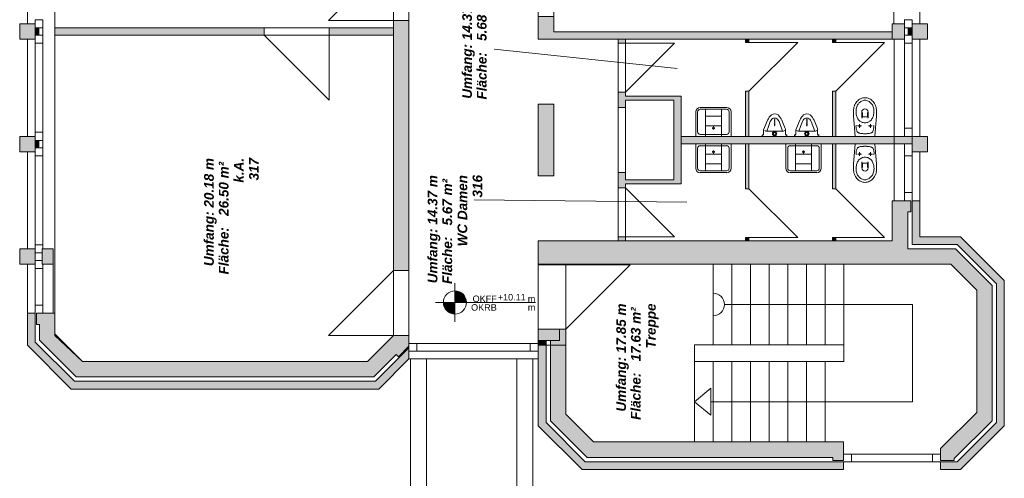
# Model space of a CAD drawing. Header units: metres. Extents: x -49 to 152, y -127 to 99.
# Tile 149 of 177: x -21.87 to -6.58, y 5.54 to 12.67. Entities that reach past the tile are written whole.
import ezdxf
from ezdxf.enums import TextEntityAlignment as Align

# ---------------------------------------------------------------- set-up
doc = ezdxf.new("R2010")
doc.units = ezdxf.units.M
doc.layers.add('017_Stahlbauarbeiten-000 Aufsicht Dach', color=7, linetype='Continuous', lineweight=9, true_color=0xd9d9d9)
for name, color, linetype, lineweight in [('_OG 3 (2D)', 7, 'Continuous', 9), ('_OG 3 - B (3D)', 7, 'Continuous', 9), ('Bemaßung-Bemaßung', 7, 'Continuous', 9), ('COE_Bestand-allg.', 7, 'Continuous', 9), ('Keine', 7, 'Continuous', 9)]:
    doc.layers.add(name, color=color, linetype=linetype, lineweight=lineweight)
doc.styles.add('Arial', font='arial.ttf')
doc.styles.add('Arial (bold italic)', font='arialbi.ttf')

# ---------------------------------------------------------------- blocks, each defined once
blk = doc.blocks.new('Group-56')
at = {"layer": 'COE_Bestand-allg.', "linetype": 'Continuous', "lineweight": 0, "transparency": 33554687}
for points in [[(-8.315, 12.363), (-8.315, 12.478), (-13.575, 12.478), (-13.575, 12.713), (-13.815, 12.713), (-13.815, 12.363), (-12.575, 12.363), (-12.575, 12.3), (-12.46, 12.3), (-12.46, 12.363)], [(-21.633, 12.363), (-21.633, 12.603), (-21.872, 12.603), (-21.872, 12.363)], [(-15.825, 8.767), (-15.825, 12.653), (-16.065, 12.653), (-16.065, 8.767)], [(-8.128, 12.363), (-8.128, 12.425), (-8.128, 12.54), (-8.128, 12.6), (-8.315, 12.6), (-8.315, 12.363)], [(-7.768, 12.363), (-7.768, 12.603), (-8.008, 12.603), (-8.008, 12.363)], [(-21.573, 12.425), (-21.573, 12.54), (-21.633, 12.54), (-21.633, 12.425)], [(-18.075, 12.422), (-18.075, 12.538), (-21.325, 12.538), (-21.325, 12.422)], [(-16.065, 12.422), (-16.065, 12.538), (-17.065, 12.538), (-17.065, 12.422)], [(-8.008, 12.425), (-8.008, 12.54), (-8.068, 12.54), (-8.068, 12.425)], [(-10.545, 12.313), (-10.545, 12.363), (-10.595, 12.363), (-10.595, 12.313)], [(-9.195, 12.363), (-9.195, 12.313), (-9.245, 12.313), (-9.245, 12.363)], [(-11.595, 10.113), (-11.595, 11.478), (-12.46, 11.478), (-12.46, 11.54), (-12.575, 11.54), (-12.575, 11.3), (-12.46, 11.3), (-12.46, 11.415), (-11.71, 11.415), (-11.71, 10.175), (-12.46, 10.175), (-12.46, 10.29), (-12.575, 10.29), (-12.575, 10.05), (-12.46, 10.05), (-12.46, 10.113)], [(-10.545, 10.852), (-10.545, 11.553), (-10.595, 11.553), (-10.595, 10.852)], [(-9.195, 10.852), (-9.195, 11.553), (-9.245, 11.553), (-9.245, 10.852)], [(-13.575, 10.238), (-13.575, 11.353), (-13.815, 11.353), (-13.815, 10.238)], [(-21.633, 10.612), (-21.633, 10.852), (-21.872, 10.852), (-21.872, 10.612)], [(-21.573, 10.675), (-21.573, 10.79), (-21.633, 10.79), (-21.633, 10.675)], [(-8.008, 10.737), (-8.008, 10.852), (-11.595, 10.852), (-11.595, 10.737)], [(-10.545, 10.038), (-10.545, 10.737), (-10.595, 10.737), (-10.595, 10.038)], [(-9.195, 10.038), (-9.195, 10.737), (-9.245, 10.737), (-9.245, 10.038)], [(-7.768, 10.612), (-7.768, 10.852), (-8.008, 10.852), (-8.008, 10.612)], [(-6.763, 6.433), (-6.763, 8.532), (-7.333, 9.103), (-8.075, 9.103), (-8.075, 9.678), (-8.027, 9.678), (-8.027, 9.852), (-8.315, 9.852), (-8.315, 9.228), (-12.46, 9.228), (-12.46, 9.29), (-12.575, 9.29), (-12.575, 9.228), (-13.815, 9.228), (-13.815, 8.863), (-7.406, 8.863), (-7.003, 8.459), (-7.003, 6.562), (-7.565, 6), (-7.565, 5.815), (-7.353, 5.815), (-7.353, 5.843)], [(-6.575, 6.355), (-6.575, 8.61), (-7.255, 9.29), (-7.888, 9.29), (-7.888, 9.852), (-8.008, 9.852), (-8.008, 9.17), (-7.305, 9.17), (-6.695, 8.56), (-6.695, 6.405), (-7.305, 5.795), (-7.565, 5.795), (-7.565, 5.675), (-7.255, 5.675)], [(-10.545, 9.228), (-10.545, 9.278), (-10.595, 9.278), (-10.595, 9.228)], [(-9.195, 9.278), (-9.195, 9.228), (-9.245, 9.228), (-9.245, 9.278)], [(-21.633, 8.863), (-21.633, 9.103), (-21.872, 9.103), (-21.872, 8.863)], [(-21.352, 8.863), (-21.352, 9.103), (-21.525, 9.103), (-21.525, 8.863)], [(-21.073, 6.925), (-16.293, 6.925), (-15.825, 7.393), (-15.825, 7.563), (-16.343, 7.045), (-21.023, 7.045), (-21.633, 7.655), (-21.633, 8.103), (-21.753, 8.103), (-21.753, 7.605)], [(-16.371, 7.113), (-16.021, 7.462), (-15.988, 7.428), (-15.825, 7.591), (-15.825, 7.757), (-16.065, 7.757), (-16.47, 7.353), (-20.895, 7.353), (-21.325, 7.782), (-21.325, 8.103), (-21.613, 8.103), (-21.613, 7.928), (-21.565, 7.928), (-21.565, 7.683), (-20.995, 7.113)], [(-13.488, 7.678), (-13.488, 7.853), (-13.815, 7.853), (-13.815, 7.678)], [(-13.387, 7.605), (-13.387, 7.853), (-13.488, 7.853), (-13.488, 7.678), (-13.627, 7.678), (-13.627, 7.605)], [(-13.695, 7.605), (-13.695, 7.678), (-13.815, 7.678), (-13.815, 7.605)], [(-9.075, 5.675), (-9.075, 5.795), (-13.085, 5.795), (-13.695, 6.405), (-13.695, 7.605), (-13.815, 7.605), (-13.815, 6.355), (-13.135, 5.675)], [(-13.057, 5.863), (-9.24, 5.863), (-9.24, 5.815), (-9.075, 5.815), (-9.075, 6.103), (-12.958, 6.103), (-13.387, 6.532), (-13.387, 7.605), (-13.627, 7.605), (-13.627, 6.433)]]:
    blk.add_hatch(color=252, dxfattribs=at).paths.add_polyline_path(points)
at = {"layer": 'COE_Bestand-allg.', "color": 7, "linetype": 'Continuous', "lineweight": 9, "transparency": 33554687}
for p, q in [((-21.325, 36.113), (-21.325, 12.538)), ((-21.753, 12.603), (-21.753, 14.113)), ((-7.888, 12.603), (-7.888, 14.113)), ((-17.075, 12.653), (-16.065, 13.663)), ((-16.065, 13.663), (-16.065, 12.653)), ((-15.825, 13.663), (-15.825, 12.653)), ((-13.815, 12.365), (-13.815, 12.713)), ((-13.575, 12.478), (-13.575, 12.713)), ((-21.633, 12.603), (-21.633, 12.665)), ((-21.633, 12.665), (-21.513, 12.665)), ((-21.513, 12.54), (-21.513, 12.665)), ((-16.065, 12.653), (-17.075, 12.653)), ((-16.065, 8.767), (-16.065, 12.653)), ((-16.065, 12.653), (-15.825, 12.653)), ((-15.825, 8.767), (-15.825, 12.653)), ((-8.128, 12.6), (-8.315, 12.6)), ((-8.315, 12.6), (-8.315, 12.363)), ((-8.128, 12.54), (-8.128, 12.665)), ((-8.008, 12.665), (-8.128, 12.665)), ((-8.008, 12.603), (-8.008, 12.665)), ((-21.573, 12.54), (-21.633, 12.54)), ((-21.573, 12.425), (-21.633, 12.425)), ((-21.573, 12.54), (-21.513, 12.54)), ((-21.573, 12.425), (-21.573, 12.54)), ((-21.573, 12.425), (-21.513, 12.425)), ((-21.513, 12.425), (-21.513, 12.54)), ((-21.513, 12.425), (-21.513, 12.3)), ((-21.325, 12.538), (-18.075, 12.538)), ((-21.325, 12.422), (-21.325, 8.103)), ((-21.325, 12.422), (-18.075, 12.422)), ((-18.075, 12.538), (-17.065, 12.538)), ((-18.075, 12.422), (-18.075, 12.538)), ((-17.065, 12.422), (-18.075, 12.422)), ((-17.065, 11.412), (-18.075, 12.422)), ((-17.065, 12.538), (-16.065, 12.538)), ((-17.065, 12.422), (-17.065, 12.538)), ((-17.065, 12.422), (-16.065, 12.422)), ((-17.065, 12.422), (-17.065, 11.412)), ((-13.575, 12.478), (-8.315, 12.478)), ((-8.128, 12.54), (-8.128, 12.425)), ((-8.068, 12.54), (-8.128, 12.54)), ((-8.128, 12.425), (-8.128, 12.3)), ((-8.068, 12.425), (-8.128, 12.425)), ((-8.068, 12.54), (-8.068, 12.425)), ((-8.068, 12.54), (-8.008, 12.54)), ((-8.068, 12.425), (-8.008, 12.425)), ((-21.753, 12.363), (-21.753, 10.852)), ((-21.633, 12.363), (-21.633, 12.3)), ((-21.633, 12.3), (-21.633, 10.915)), ((-21.633, 12.3), (-21.513, 12.3)), ((-21.513, 12.3), (-21.513, 10.915)), ((-13.815, 12.363), (-8.128, 12.363)), ((-12.575, 12.3), (-12.575, 12.363)), ((-12.575, 12.3), (-12.575, 11.54)), ((-12.575, 12.3), (-12.46, 12.3)), ((-12.46, 12.3), (-12.46, 12.363)), ((-12.46, 12.3), (-12.46, 11.54)), ((-12.46, 12.3), (-11.7, 12.3)), ((-11.7, 12.3), (-12.46, 11.54)), ((-10.595, 12.363), (-10.595, 12.313)), ((-10.595, 12.313), (-10.545, 12.313)), ((-10.545, 12.363), (-10.545, 12.313)), ((-10.545, 12.313), (-9.785, 12.313)), ((-9.785, 12.313), (-10.545, 11.553)), ((-9.245, 12.363), (-9.245, 12.313)), ((-9.245, 12.313), (-9.195, 12.313)), ((-9.195, 12.363), (-9.195, 12.313)), ((-9.195, 12.313), (-8.435, 12.313)), ((-8.435, 12.313), (-9.195, 11.553)), ((-8.287, 9.852), (-8.287, 12.363)), ((-8.128, 12.3), (-8.128, 10.915)), ((-8.008, 12.3), (-8.128, 12.3)), ((-8.008, 12.363), (-8.008, 12.3)), ((-8.008, 12.3), (-8.008, 10.852)), ((-7.888, 12.363), (-7.888, 10.852)), ((-14.502, 12.208), (-11.657, 11.906)), ((-12.575, 11.3), (-12.575, 11.54)), ((-12.575, 11.54), (-12.46, 11.54)), ((-12.46, 11.478), (-12.46, 11.54)), ((-12.46, 11.478), (-11.595, 11.478)), ((-11.595, 11.478), (-11.595, 10.113)), ((-10.595, 11.553), (-10.595, 10.852)), ((-10.595, 11.553), (-10.545, 11.553)), ((-10.545, 11.553), (-10.545, 10.852)), ((-9.245, 11.553), (-9.245, 10.852)), ((-9.245, 11.553), (-9.195, 11.553)), ((-9.195, 11.553), (-9.195, 10.852)), ((-13.815, 10.238), (-13.815, 11.353)), ((-13.815, 11.353), (-13.575, 11.353)), ((-13.575, 10.238), (-13.575, 11.353)), ((-12.46, 11.3), (-12.46, 11.415)), ((-12.46, 11.415), (-11.71, 11.415)), ((-11.71, 11.415), (-11.71, 10.175)), ((-12.575, 10.29), (-12.575, 11.3)), ((-12.575, 11.3), (-12.46, 11.3)), ((-12.46, 10.29), (-12.46, 11.3)), ((-11.37, 10.852), (-11.37, 11.232)), ((-11.34, 10.922), (-11.34, 11.232)), ((-11.3, 11.302), (-10.89, 11.302)), ((-11.3, 11.272), (-10.89, 11.272)), ((-11.22, 10.852), (-11.22, 11.272)), ((-10.97, 10.852), (-10.97, 11.272)), ((-10.85, 11.232), (-10.85, 10.922)), ((-10.82, 11.232), (-10.82, 10.852)), ((-8.918, 11.248), (-8.917, 11.172)), ((-8.89, 10.852), (-8.917, 11.172)), ((-8.79, 11.146), (-8.79, 11.227)), ((-8.78, 11.164), (-8.78, 11.212)), ((-8.7, 11.164), (-8.7, 11.212)), ((-8.69, 11.146), (-8.69, 11.227)), ((-8.585, 10.852), (-8.562, 11.172)), ((-8.561, 11.248), (-8.562, 11.172)), ((-11.22, 11.165), (-10.97, 11.165)), ((-11.22, 11.015), (-10.97, 11.015)), ((-10.311, 10.966), (-10.253, 11.103)), ((-10.24, 11.005), (-10.212, 11.083)), ((-10.199, 11.104), (-10.212, 11.083)), ((-10.087, 11.104), (-10.074, 11.083)), ((-10.02, 10.933), (-10.074, 11.083)), ((-9.979, 10.974), (-10.03, 11.102)), ((-9.811, 10.966), (-9.753, 11.103)), ((-9.74, 11.005), (-9.712, 11.083)), ((-9.699, 11.104), (-9.712, 11.083)), ((-9.587, 11.104), (-9.574, 11.083)), ((-9.52, 10.933), (-9.574, 11.083)), ((-9.479, 10.974), (-9.53, 11.102)), ((-8.824, 11.043), (-8.824, 10.983)), ((-8.656, 11.043), (-8.656, 10.983)), ((-21.633, 10.852), (-21.633, 10.915)), ((-21.633, 10.915), (-21.513, 10.915)), ((-21.513, 10.79), (-21.513, 10.915)), ((-10.89, 10.882), (-11.3, 10.882)), ((-11.116, 10.98), (-11.074, 10.98)), ((-11.095, 10.959), (-11.095, 11.003)), ((-11.095, 10.98), (-11.095, 10.98)), ((-10.335, 10.852), (-10.335, 10.868)), ((-10.315, 10.882), (-10.315, 10.945)), ((-10.28, 10.933), (-10.006, 10.933)), ((-10.267, 10.933), (-10.24, 11.005)), ((-9.975, 10.881), (-9.975, 10.955)), ((-9.955, 10.852), (-9.955, 10.868)), ((-9.835, 10.852), (-9.835, 10.868)), ((-9.815, 10.882), (-9.815, 10.945)), ((-9.78, 10.933), (-9.506, 10.933)), ((-9.767, 10.933), (-9.74, 11.005)), ((-9.475, 10.881), (-9.475, 10.955)), ((-9.455, 10.852), (-9.455, 10.868)), ((-8.794, 11.013), (-8.854, 11.013)), ((-8.686, 11.013), (-8.626, 11.013)), ((-8.128, 10.852), (-8.128, 10.978)), ((-8.008, 10.978), (-8.128, 10.978)), ((-21.573, 10.79), (-21.633, 10.79)), ((-21.573, 10.79), (-21.513, 10.79)), ((-21.573, 10.675), (-21.573, 10.79)), ((-21.513, 10.675), (-21.513, 10.79)), ((-8.008, 10.852), (-11.595, 10.852)), ((-11.595, 10.852), (-11.595, 10.737)), ((-8.008, 10.737), (-11.595, 10.737)), ((-10.82, 10.852), (-11.37, 10.852)), ((-11.37, 10.737), (-10.82, 10.737)), ((-11.37, 10.357), (-11.37, 10.737)), ((-11.22, 10.737), (-11.22, 10.318)), ((-10.97, 10.737), (-10.97, 10.318)), ((-10.82, 10.737), (-10.82, 10.357)), ((-10.595, 10.737), (-10.595, 10.038)), ((-10.545, 10.737), (-10.545, 10.038)), ((-10.335, 10.852), (-9.955, 10.852)), ((-9.97, 10.737), (-9.42, 10.737)), ((-9.97, 10.357), (-9.97, 10.737)), ((-9.835, 10.852), (-9.455, 10.852)), ((-9.82, 10.737), (-9.82, 10.318)), ((-9.57, 10.737), (-9.57, 10.318)), ((-9.42, 10.737), (-9.42, 10.357)), ((-9.245, 10.737), (-9.245, 10.038)), ((-9.195, 10.737), (-9.195, 10.038)), ((-8.894, 10.737), (-8.916, 10.418)), ((-8.894, 10.737), (-8.589, 10.737)), ((-8.585, 10.852), (-8.89, 10.852)), ((-8.589, 10.737), (-8.561, 10.418)), ((-8.128, 10.737), (-8.128, 10.55)), ((-21.753, 9.103), (-21.753, 10.612)), ((-21.573, 10.675), (-21.633, 10.675)), ((-21.633, 10.612), (-21.633, 10.55)), ((-21.573, 10.675), (-21.513, 10.675)), ((-21.513, 10.675), (-21.513, 10.55)), ((-11.34, 10.357), (-11.34, 10.668)), ((-11.3, 10.707), (-10.89, 10.707)), ((-10.97, 10.575), (-11.22, 10.575)), ((-11.074, 10.61), (-11.116, 10.61)), ((-11.095, 10.631), (-11.095, 10.587)), ((-11.095, 10.61), (-11.095, 10.61)), ((-10.85, 10.668), (-10.85, 10.357)), ((-9.94, 10.357), (-9.94, 10.668)), ((-9.9, 10.707), (-9.49, 10.707)), ((-9.57, 10.575), (-9.82, 10.575)), ((-9.674, 10.61), (-9.716, 10.61)), ((-9.695, 10.631), (-9.695, 10.587)), ((-9.695, 10.61), (-9.695, 10.61)), ((-9.45, 10.668), (-9.45, 10.357)), ((-8.793, 10.577), (-8.853, 10.577)), ((-8.823, 10.548), (-8.823, 10.608)), ((-8.685, 10.577), (-8.625, 10.577)), ((-8.655, 10.548), (-8.655, 10.608)), ((-8.008, 10.612), (-8.008, 10.55)), ((-7.888, 10.612), (-7.888, 9.852)), ((-21.633, 10.55), (-21.513, 10.55)), ((-21.633, 9.165), (-21.633, 10.55)), ((-21.513, 9.165), (-21.513, 10.55)), ((-10.97, 10.425), (-11.22, 10.425)), ((-9.57, 10.425), (-9.82, 10.425)), ((-8.918, 10.342), (-8.916, 10.418)), ((-8.789, 10.445), (-8.789, 10.363)), ((-8.779, 10.426), (-8.779, 10.379)), ((-8.699, 10.426), (-8.699, 10.379)), ((-8.689, 10.445), (-8.689, 10.363)), ((-8.561, 10.342), (-8.562, 10.418)), ((-8.128, 10.55), (-8.128, 9.977)), ((-8.008, 10.55), (-8.128, 10.55)), ((-8.008, 10.55), (-8.008, 9.977)), ((-12.575, 10.29), (-12.575, 10.05)), ((-12.575, 10.29), (-12.46, 10.29)), ((-12.46, 10.29), (-12.46, 10.175)), ((-10.89, 10.317), (-11.3, 10.317)), ((-10.89, 10.288), (-11.3, 10.288)), ((-9.49, 10.317), (-9.9, 10.317)), ((-9.49, 10.288), (-9.9, 10.288)), ((-13.575, 10.238), (-13.815, 10.238)), ((-12.46, 10.175), (-11.71, 10.175)), ((-12.46, 10.113), (-12.46, 10.05)), ((-12.46, 10.113), (-11.595, 10.113)), ((-12.575, 9.29), (-12.575, 10.05)), ((-12.575, 10.05), (-12.46, 10.05)), ((-12.46, 9.29), (-12.46, 10.05)), ((-11.7, 9.29), (-12.46, 10.05)), ((-10.545, 10.038), (-10.595, 10.038)), ((-9.785, 9.278), (-10.545, 10.038)), ((-9.195, 10.038), (-9.245, 10.038)), ((-8.435, 9.278), (-9.195, 10.038)), ((-8.128, 9.977), (-8.128, 9.852)), ((-8.128, 9.977), (-8.008, 9.977)), ((-8.008, 9.977), (-8.008, 9.852)), ((-14.809, 9.864), (-11.508, 9.827)), ((-8.315, 9.228), (-8.315, 9.852)), ((-8.027, 9.852), (-8.315, 9.852)), ((-8.027, 9.678), (-8.027, 9.852)), ((-7.888, 9.852), (-8.008, 9.852)), ((-8.008, 9.17), (-8.008, 9.852)), ((-7.888, 9.29), (-7.888, 9.852)), ((-8.075, 9.103), (-8.075, 9.678)), ((-8.027, 9.678), (-8.075, 9.678)), ((-8.315, 9.228), (-13.815, 9.228)), ((-13.815, 8.863), (-13.815, 9.228)), ((-12.575, 9.29), (-12.575, 9.228)), ((-12.575, 9.29), (-12.46, 9.29)), ((-12.46, 9.29), (-12.46, 9.228)), ((-12.46, 9.29), (-11.7, 9.29)), ((-10.595, 9.278), (-10.595, 9.228)), ((-10.545, 9.278), (-10.595, 9.278)), ((-10.545, 9.278), (-10.545, 9.228)), ((-10.545, 9.278), (-9.785, 9.278)), ((-9.245, 9.278), (-9.245, 9.228)), ((-9.195, 9.278), (-9.245, 9.278)), ((-9.195, 9.278), (-9.195, 9.228)), ((-9.195, 9.278), (-8.435, 9.278)), ((-7.255, 9.29), (-7.888, 9.29)), ((-7.255, 9.29), (-6.575, 8.61)), ((-21.633, 9.103), (-21.633, 9.165)), ((-21.633, 9.165), (-21.513, 9.165)), ((-21.633, 9.04), (-21.525, 9.04)), ((-21.513, 9.103), (-21.513, 9.165)), ((-7.333, 9.103), (-8.075, 9.103)), ((-7.305, 9.17), (-8.008, 9.17)), ((-7.333, 9.103), (-6.763, 8.532)), ((-7.305, 9.17), (-6.695, 8.56)), ((-21.633, 8.925), (-21.525, 8.925)), ((-21.753, 8.863), (-21.753, 8.103)), ((-21.633, 8.863), (-21.633, 8.8)), ((-21.633, 8.8), (-21.633, 8.228)), ((-21.633, 8.8), (-21.513, 8.8)), ((-21.513, 8.863), (-21.513, 8.8)), ((-21.513, 8.8), (-21.513, 8.228)), ((-21.352, 8.863), (-21.352, 8.103)), ((-17.075, 7.757), (-16.065, 8.767)), ((-16.065, 8.767), (-16.065, 7.757)), ((-16.065, 8.767), (-15.825, 8.767)), ((-15.825, 8.767), (-15.825, 7.757)), ((-13.815, 8.853), (-13.815, 8.863)), ((-7.406, 8.863), (-13.815, 8.863)), ((-13.815, 7.853), (-13.815, 8.853)), ((-13.387, 8.853), (-13.815, 8.853)), ((-13.387, 8.853), (-13.387, 8.863)), ((-13.387, 7.853), (-13.387, 8.853)), ((-13.387, 8.853), (-12.387, 8.853)), ((-12.387, 8.853), (-13.387, 7.853)), ((-11.098, 8.863), (-11.098, 7.613)), ((-10.807, 8.863), (-10.807, 7.613)), ((-10.518, 8.863), (-10.518, 7.613)), ((-10.227, 8.863), (-10.227, 7.613)), ((-9.938, 8.863), (-9.938, 7.613)), ((-9.648, 8.863), (-9.648, 7.613)), ((-9.357, 8.863), (-9.357, 7.613)), ((-9.068, 8.863), (-9.068, 7.613)), ((-7.003, 8.459), (-7.406, 8.863)), ((-6.575, 8.61), (-6.575, 6.355)), ((-7.003, 8.459), (-7.003, 6.562)), ((-6.763, 8.532), (-6.763, 6.433)), ((-6.695, 8.56), (-6.695, 6.405)), ((-21.633, 8.228), (-21.633, 8.103)), ((-21.513, 8.228), (-21.633, 8.228)), ((-21.513, 8.228), (-21.513, 8.103)), ((-10.922, 8.238), (-8.002, 8.238)), ((-8.002, 8.238), (-8.002, 6.728)), ((-21.753, 8.103), (-21.753, 7.605)), ((-21.633, 8.103), (-21.753, 8.103)), ((-21.633, 8.103), (-21.633, 7.655)), ((-21.325, 8.103), (-21.613, 8.103)), ((-21.613, 8.103), (-21.613, 7.928)), ((-21.325, 8.103), (-21.325, 7.782)), ((-21.565, 7.928), (-21.613, 7.928)), ((-21.565, 7.928), (-21.565, 7.683)), ((-13.815, 6.355), (-13.815, 7.853)), ((-13.387, 7.853), (-13.815, 7.853)), ((-13.488, 7.853), (-13.488, 7.678)), ((-13.387, 7.853), (-13.387, 6.532)), ((-21.633, 7.655), (-21.023, 7.045)), ((-21.565, 7.683), (-20.995, 7.113)), ((-21.325, 7.782), (-20.895, 7.353)), ((-16.065, 7.757), (-17.075, 7.757)), ((-16.47, 7.353), (-16.065, 7.757)), ((-16.065, 7.757), (-15.825, 7.757)), ((-15.825, 7.393), (-15.825, 7.757)), ((-13.488, 7.678), (-13.815, 7.678)), ((-13.695, 6.405), (-13.695, 7.678)), ((-13.627, 7.678), (-13.627, 6.433)), ((-21.753, 7.605), (-21.073, 6.925)), ((-16.343, 7.045), (-15.825, 7.563)), ((-15.988, 7.428), (-15.825, 7.591)), ((-15.825, 7.633), (-15.7, 7.633)), ((-15.825, 7.513), (-15.7, 7.513)), ((-15.7, 7.633), (-13.815, 7.633)), ((-15.7, 7.633), (-15.7, 7.513)), ((-15.7, 7.513), (-13.815, 7.513)), ((-13.94, 7.513), (-13.94, 7.633)), ((-13.387, 7.605), (-13.815, 7.605)), ((-9.068, 7.613), (-11.387, 7.613)), ((-11.387, 7.613), (-11.387, 7.353)), ((-9.068, 7.613), (-9.068, 7.353)), ((-16.47, 7.353), (-20.895, 7.353)), ((-16.371, 7.113), (-16.021, 7.462)), ((-16.293, 6.925), (-15.825, 7.393)), ((-15.988, 7.428), (-16.021, 7.462)), ((-15.825, 7.393), (-13.815, 7.393)), ((-9.068, 7.353), (-11.387, 7.353)), ((-11.387, 7.353), (-11.387, 6.103)), ((-11.098, 7.353), (-11.098, 6.103)), ((-10.807, 7.353), (-10.807, 6.103)), ((-10.518, 7.353), (-10.518, 6.103)), ((-10.227, 7.353), (-10.227, 6.103)), ((-9.938, 7.353), (-9.938, 6.103)), ((-9.648, 7.353), (-9.648, 6.103)), ((-9.357, 7.353), (-9.357, 6.103)), ((-21.023, 7.045), (-16.343, 7.045)), ((-16.371, 7.113), (-20.995, 7.113)), ((-21.073, 6.925), (-16.293, 6.925)), ((-11.133, 6.728), (-8.002, 6.728)), ((-13.627, 6.433), (-13.057, 5.863)), ((-13.387, 6.532), (-12.958, 6.103)), ((-7.003, 6.562), (-7.565, 6)), ((-6.763, 6.433), (-7.353, 5.843)), ((-13.815, 6.355), (-13.135, 5.675)), ((-13.695, 6.405), (-13.085, 5.795)), ((-6.695, 6.405), (-7.305, 5.795)), ((-6.575, 6.355), (-7.255, 5.675)), ((-9.075, 6.103), (-12.958, 6.103)), ((-9.075, 6.103), (-9.075, 5.815)), ((-7.565, 6), (-7.565, 5.815)), ((-9.24, 5.863), (-13.057, 5.863)), ((-9.24, 5.863), (-9.24, 5.815)), ((-9.075, 5.815), (-9.24, 5.815)), ((-9.075, 5.915), (-8.95, 5.915)), ((-8.95, 5.915), (-7.69, 5.915)), ((-8.95, 5.915), (-8.95, 5.795)), ((-7.69, 5.915), (-7.565, 5.915)), ((-7.69, 5.915), (-7.69, 5.795)), ((-7.353, 5.815), (-7.565, 5.815)), ((-7.353, 5.843), (-7.353, 5.815)), ((-9.075, 5.675), (-13.135, 5.675)), ((-9.075, 5.795), (-13.085, 5.795)), ((-9.075, 5.795), (-8.95, 5.795)), ((-9.075, 5.795), (-9.075, 5.675)), ((-8.95, 5.795), (-7.69, 5.795)), ((-7.69, 5.795), (-7.565, 5.795)), ((-7.305, 5.795), (-7.565, 5.795)), ((-7.565, 5.795), (-7.565, 5.675)), ((-7.255, 5.675), (-7.565, 5.675))]:
    blk.add_line(p, q, dxfattribs=at)
at = {"layer": 'COE_Bestand-allg.', "color": 7, "linetype": 'Continuous', "lineweight": 9, "transparency": 33554687, "flags": 128}
blk.add_lwpolyline([(-13.815, 31.503), (-13.815, 12.363), (-12.575, 12.363), (-12.575, 11.3), (-12.46, 11.3), (-12.46, 11.415), (-11.71, 11.415), (-11.71, 10.175), (-12.46, 10.175), (-12.46, 10.29), (-12.575, 10.29), (-12.575, 9.228), (-13.815, 9.228), (-13.815, 7.633), (-15.825, 7.633), (-15.825, 34.228)], dxfattribs=at)
for points in [[(-16.065, 17.672), (-16.065, 12.538), (-21.325, 12.538), (-21.325, 17.672)], [(-13.575, 17.672), (-13.575, 12.478), (-8.315, 12.478), (-8.315, 12.6), (-8.29, 12.6), (-8.29, 17.672)], [(-8.315, 12.363), (-8.315, 12.478), (-13.575, 12.478), (-13.575, 12.713), (-13.815, 12.713), (-13.815, 12.363), (-12.575, 12.363), (-12.575, 12.3), (-12.46, 12.3), (-12.46, 12.363)], [(-21.633, 12.363), (-21.633, 12.603), (-21.872, 12.603), (-21.872, 12.363)], [(-21.633, 12.603), (-21.633, 12.363), (-21.872, 12.363), (-21.872, 12.603)], [(-15.825, 8.767), (-15.825, 12.653), (-16.065, 12.653), (-16.065, 8.767)], [(-8.128, 12.363), (-8.128, 12.425), (-8.128, 12.54), (-8.128, 12.6), (-8.315, 12.6), (-8.315, 12.363)], [(-7.768, 12.363), (-7.768, 12.603), (-8.008, 12.603), (-8.008, 12.363)], [(-8.008, 12.363), (-8.008, 12.603), (-7.768, 12.603), (-7.768, 12.363)], [(-21.573, 12.425), (-21.573, 12.54), (-21.633, 12.54), (-21.633, 12.425)], [(-18.075, 12.422), (-18.075, 12.538), (-21.325, 12.538), (-21.325, 12.422)], [(-21.325, 12.422), (-21.325, 7.757), (-20.895, 7.353), (-16.47, 7.353), (-16.065, 7.757), (-16.065, 12.422)], [(-16.065, 12.422), (-16.065, 12.538), (-17.065, 12.538), (-17.065, 12.422)], [(-8.008, 12.425), (-8.008, 12.54), (-8.068, 12.54), (-8.068, 12.425)], [(-12.46, 11.478), (-12.46, 12.363), (-10.595, 12.363), (-10.595, 12.313), (-10.545, 12.313), (-10.545, 12.363), (-9.245, 12.363), (-9.245, 12.313), (-9.195, 12.313), (-9.195, 12.363), (-8.287, 12.363), (-8.287, 10.852), (-9.195, 10.852), (-9.195, 11.553), (-9.245, 11.553), (-9.245, 10.852), (-10.545, 10.852), (-10.545, 11.553), (-10.595, 11.553), (-10.595, 10.852), (-11.595, 10.852), (-11.595, 11.478)], [(-10.545, 12.313), (-10.545, 12.363), (-10.595, 12.363), (-10.595, 12.313)], [(-9.195, 12.363), (-9.195, 12.313), (-9.245, 12.313), (-9.245, 12.363)], [(-11.595, 10.113), (-11.595, 11.478), (-12.46, 11.478), (-12.46, 11.54), (-12.575, 11.54), (-12.575, 11.3), (-12.46, 11.3), (-12.46, 11.415), (-11.71, 11.415), (-11.71, 10.175), (-12.46, 10.175), (-12.46, 10.29), (-12.575, 10.29), (-12.575, 10.05), (-12.46, 10.05), (-12.46, 10.113)], [(-10.545, 10.852), (-10.545, 11.553), (-10.595, 11.553), (-10.595, 10.852)], [(-9.195, 10.852), (-9.195, 11.553), (-9.245, 11.553), (-9.245, 10.852)], [(-13.575, 10.238), (-13.575, 11.353), (-13.815, 11.353), (-13.815, 10.238)], [(-21.633, 10.612), (-21.633, 10.852), (-21.872, 10.852), (-21.872, 10.612)], [(-21.633, 10.852), (-21.633, 10.612), (-21.872, 10.612), (-21.872, 10.852)], [(-21.573, 10.675), (-21.573, 10.79), (-21.633, 10.79), (-21.633, 10.675)], [(-12.46, 10.113), (-12.46, 9.228), (-10.595, 9.228), (-10.595, 9.278), (-10.545, 9.278), (-10.545, 9.228), (-9.245, 9.228), (-9.245, 9.278), (-9.195, 9.278), (-9.195, 9.228), (-8.315, 9.228), (-8.315, 9.852), (-8.287, 9.852), (-8.287, 10.737), (-9.195, 10.737), (-9.195, 10.038), (-9.245, 10.038), (-9.245, 10.737), (-10.545, 10.737), (-10.545, 10.038), (-10.595, 10.038), (-10.595, 10.737), (-11.595, 10.737), (-11.595, 10.113)], [(-8.008, 10.737), (-8.008, 10.852), (-11.595, 10.852), (-11.595, 10.737)], [(-10.545, 10.038), (-10.545, 10.737), (-10.595, 10.737), (-10.595, 10.038)], [(-9.195, 10.038), (-9.195, 10.737), (-9.245, 10.737), (-9.245, 10.038)], [(-7.768, 10.612), (-7.768, 10.852), (-8.008, 10.852), (-8.008, 10.612)], [(-8.008, 10.852), (-8.008, 10.612), (-7.768, 10.612), (-7.768, 10.852)], [(-6.763, 6.433), (-6.763, 8.532), (-7.333, 9.103), (-8.075, 9.103), (-8.075, 9.678), (-8.027, 9.678), (-8.027, 9.852), (-8.315, 9.852), (-8.315, 9.228), (-12.46, 9.228), (-12.46, 9.29), (-12.575, 9.29), (-12.575, 9.228), (-13.815, 9.228), (-13.815, 8.863), (-7.406, 8.863), (-7.003, 8.459), (-7.003, 6.562), (-7.565, 6), (-7.565, 5.815), (-7.353, 5.815), (-7.353, 5.843)], [(-6.575, 6.355), (-6.575, 8.61), (-7.255, 9.29), (-7.888, 9.29), (-7.888, 9.852), (-8.008, 9.852), (-8.008, 9.17), (-7.305, 9.17), (-6.695, 8.56), (-6.695, 6.405), (-7.305, 5.795), (-7.565, 5.795), (-7.565, 5.675), (-7.255, 5.675)], [(-10.545, 9.228), (-10.545, 9.278), (-10.595, 9.278), (-10.595, 9.228)], [(-9.195, 9.278), (-9.195, 9.228), (-9.245, 9.228), (-9.245, 9.278)], [(-21.633, 8.863), (-21.633, 9.103), (-21.872, 9.103), (-21.872, 8.863)], [(-21.633, 9.103), (-21.633, 8.863), (-21.872, 8.863), (-21.872, 9.103)], [(-21.352, 8.863), (-21.352, 9.103), (-21.525, 9.103), (-21.525, 8.863)], [(-21.352, 9.103), (-21.352, 8.863), (-21.525, 8.863), (-21.525, 9.103)], [(-7.003, 8.459), (-7.003, 6.562), (-7.565, 6), (-7.565, 5.915), (-9.075, 5.915), (-9.075, 6.103), (-12.958, 6.103), (-13.387, 6.532), (-13.387, 8.853), (-13.387, 8.863), (-7.406, 8.863)], [(-21.073, 6.925), (-16.293, 6.925), (-15.825, 7.393), (-15.825, 7.563), (-16.343, 7.045), (-21.023, 7.045), (-21.633, 7.655), (-21.633, 8.103), (-21.753, 8.103), (-21.753, 7.605)], [(-16.371, 7.113), (-16.021, 7.462), (-15.988, 7.428), (-15.825, 7.591), (-15.825, 7.757), (-16.065, 7.757), (-16.47, 7.353), (-20.895, 7.353), (-21.325, 7.782), (-21.325, 8.103), (-21.613, 8.103), (-21.613, 7.928), (-21.565, 7.928), (-21.565, 7.683), (-20.995, 7.113)], [(-13.488, 7.678), (-13.488, 7.853), (-13.815, 7.853), (-13.815, 7.678)], [(-13.387, 7.605), (-13.387, 7.853), (-13.488, 7.853), (-13.488, 7.678), (-13.627, 7.678), (-13.627, 7.605)], [(-13.695, 7.605), (-13.695, 7.678), (-13.815, 7.678), (-13.815, 7.605)], [(-9.075, 5.675), (-9.075, 5.795), (-13.085, 5.795), (-13.695, 6.405), (-13.695, 7.605), (-13.815, 7.605), (-13.815, 6.355), (-13.135, 5.675)], [(-13.057, 5.863), (-9.24, 5.863), (-9.24, 5.815), (-9.075, 5.815), (-9.075, 6.103), (-12.958, 6.103), (-13.387, 6.532), (-13.387, 7.605), (-13.627, 7.605), (-13.627, 6.433)], [(-11.133, 6.519), (-11.133, 6.936), (-11.387, 6.728)]]:
    blk.add_lwpolyline(points, close=True, dxfattribs=at)
at = {"layer": 'COE_Bestand-allg.', "color": 7, "linetype": 'Continuous', "lineweight": 9, "transparency": 33554687}
for centre, radius in [((-10.142, 11.112), 0.00388), ((-10.142, 11.094), 0.00388), ((-10.142, 11.075), 0.00388), ((-10.142, 11.056), 0.00388), ((-10.142, 11.037), 0.00388), ((-10.142, 11.019), 0.00388), ((-9.642, 11.112), 0.00388), ((-9.642, 11.094), 0.00388), ((-9.642, 11.075), 0.00388), ((-9.642, 11.056), 0.00388), ((-9.642, 11.037), 0.00388), ((-9.642, 11.019), 0.00388), ((-10.144, 10.893), 0.0347), ((-10.144, 10.893), 0.0233), ((-10.144, 10.893), 0.0172), ((-9.644, 10.893), 0.0347), ((-9.644, 10.893), 0.0233), ((-9.644, 10.893), 0.0172)]:
    blk.add_circle(centre, radius, dxfattribs=at)
for centre, radius, start, end in [((-8.692, 11.249), 0.226, 160.2082, 170.2977), ((-8.703, 11.253), 0.215, 149.8058, 160.2271), ((-8.714, 11.26), 0.201, 138.9315, 149.8204), ((-8.702, 11.253), 0.176, 150.6612, 160.8568), ((-8.725, 11.27), 0.187, 127.4945, 138.9383), ((-8.714, 11.26), 0.162, 139.912, 150.6806), ((-8.733, 11.28), 0.174, 115.481, 127.4896), ((-8.725, 11.269), 0.147, 128.4577, 139.9227), ((-8.733, 11.279), 0.134, 116.2616, 128.4539), ((-8.737, 11.289), 0.164, 102.9827, 115.4622), ((-8.737, 11.288), 0.125, 103.4253, 116.2386), ((-8.739, 11.294), 0.159, 90.2022, 102.952), ((-8.739, 11.293), 0.12, 90.2085, 103.3845), ((-8.741, 11.294), 0.159, 77.048, 89.7978), ((-8.741, 11.293), 0.12, 76.6155, 89.7915), ((-8.742, 11.288), 0.125, 63.7614, 76.5747), ((-8.742, 11.289), 0.164, 64.5378, 77.0173), ((-8.746, 11.279), 0.134, 51.5461, 63.7384), ((-8.746, 11.28), 0.174, 52.5104, 64.519), ((-8.754, 11.269), 0.147, 40.0773, 51.5423), ((-8.765, 11.26), 0.162, 29.3194, 40.088), ((-8.754, 11.27), 0.187, 41.0617, 52.5055), ((-8.777, 11.253), 0.176, 19.1432, 29.3388), ((-8.765, 11.26), 0.201, 30.1796, 41.0685), ((-8.777, 11.253), 0.215, 19.7729, 30.1942), ((-8.787, 11.249), 0.226, 9.7023, 19.7918), ((-11.3, 11.232), 0.07, 89.9836, 179.9754), ((-11.3, 11.232), 0.04, 89.9714, 179.957), ((-10.89, 11.232), 0.07, 0.0246, 89.9836), ((-10.89, 11.232), 0.04, 0.043, 89.9714), ((-10.016, 10.998), 0.259, 133.4181, 156.0066), ((-10.142, 11.112), 0.0902, 53.3591, 124.8614), ((-10.268, 10.997), 0.259, 23.7906, 46.3792), ((-9.516, 10.998), 0.259, 133.4181, 156.0066), ((-9.642, 11.112), 0.0902, 53.3591, 124.8614), ((-9.768, 10.997), 0.259, 23.7906, 46.3792), ((-8.687, 11.248), 0.231, 170.2767, 180.1952), ((-8.568, 11.246), 0.311, 179.7037, 189.8771), ((-8.686, 11.248), 0.192, 170.6044, 180.1972), ((-8.692, 11.249), 0.186, 160.8332, 170.6296), ((-8.713, 11.212), 0.163, 186.7808, 197.5565), ((-8.74, 11.227), 0.05, 0, 180), ((-8.775, 11.212), 0.005, 90, 180), ((-8.705, 11.212), 0.005, 0, 90), ((-8.767, 11.212), 0.163, 342.4435, 353.2192), ((-8.788, 11.249), 0.186, 9.3704, 19.1668), ((-8.912, 11.246), 0.311, 350.1229, 0.2963), ((-8.793, 11.248), 0.192, 359.8028, 9.3956), ((-8.792, 11.248), 0.231, 359.8048, 9.7233), ((-10.143, 11.069), 0.066, 31.9495, 147.8478), ((-9.643, 11.069), 0.066, 31.9495, 147.8478), ((-8.873, 11.013), 0.007, 89.9929, 180.0071), ((-8.718, 11.21), 0.157, 197.5387, 208.5689), ((-8.725, 11.207), 0.15, 208.5554, 219.967), ((-8.731, 11.201), 0.141, 219.9607, 231.8346), ((-8.824, 11.013), 0.01, 0, 180), ((-8.736, 11.195), 0.133, 231.8386, 244.1852), ((-8.739, 11.189), 0.127, 244.2011, 256.941), ((-8.785, 11.146), 0.005, 180, 270), ((-8.784, 11.141), 0.000783, 199.1998, 269.6812), ((-8.78, 11.152), 0.0131, 251.9831, 261.7811), ((-8.773, 11.196), 0.0574, 260.6066, 264.1924), ((-8.775, 11.164), 0.005, 180, 270), ((-8.774, 11.159), 0.000659, 202.127, 275.417), ((-8.771, 11.171), 0.0137, 254.6103, 263.1169), ((-8.764, 11.217), 0.0602, 262.0772, 265.1738), ((-8.756, 11.305), 0.148, 264.9936, 266.6832), ((-8.74, 11.186), 0.123, 256.9667, 269.9317), ((-8.749, 11.425), 0.269, 266.6282, 267.7606), ((-8.744, 11.556), 0.4, 267.7379, 268.6059), ((-8.741, 11.667), 0.511, 268.5941, 269.3304), ((-8.74, 11.731), 0.575, 269.3228, 270.0033), ((-8.74, 11.731), 0.575, 269.9967, 270.6772), ((-8.74, 11.186), 0.123, 270.0683, 283.0333), ((-8.739, 11.667), 0.511, 270.6696, 271.4059), ((-8.736, 11.556), 0.4, 271.3941, 272.2621), ((-8.731, 11.425), 0.269, 272.2394, 273.3718), ((-8.724, 11.305), 0.148, 273.3168, 275.0064), ((-8.741, 11.189), 0.127, 283.059, 295.7989), ((-8.716, 11.217), 0.0602, 274.8262, 277.9228), ((-8.709, 11.171), 0.0137, 276.8831, 285.3897), ((-8.706, 11.159), 0.000659, 264.583, 337.873), ((-8.705, 11.164), 0.005, 270, 0), ((-8.707, 11.196), 0.0574, 275.8076, 279.3934), ((-8.7, 11.152), 0.0131, 278.2189, 288.0169), ((-8.696, 11.141), 0.000783, 270.3188, 340.8002), ((-8.695, 11.146), 0.005, 270, 0), ((-8.744, 11.195), 0.133, 295.8148, 308.1614), ((-8.656, 11.013), 0.01, 0, 180), ((-8.749, 11.201), 0.141, 308.1654, 320.0393), ((-8.755, 11.207), 0.15, 320.033, 331.4446), ((-8.762, 11.21), 0.157, 331.4311, 342.4613), ((-8.607, 11.013), 0.007, 359.9929, 90.0071), ((-11.3, 10.922), 0.04, 179.957, 270.0287), ((-11.095, 10.98), 0.0145, 0, 180), ((-11.095, 10.98), 0.0145, 180, 0), ((-11.095, 10.98), 0.0102, 0, 180), ((-11.095, 10.98), 0.0102, 180, 0), ((-10.89, 10.922), 0.04, 270.0287, 0.043), ((-10.326, 10.868), 0.00912, 84.664, 180), ((-10.331, 10.881), 0.016, 270, 0), ((-10.325, 10.887), 0.00966, 266.2913, 0), ((-10.26, 10.945), 0.0552, 157.086, 180), ((-10.279, 10.95), 0.0171, 180, 270), ((-10.008, 10.95), 0.0171, 269.973, 359.973), ((-10.027, 10.955), 0.0523, 0, 21.964), ((-9.965, 10.887), 0.00966, 180, 273.7087), ((-9.959, 10.881), 0.016, 180, 270), ((-9.964, 10.868), 0.00912, 0, 95.336), ((-9.826, 10.868), 0.00912, 84.664, 180), ((-9.831, 10.881), 0.016, 270, 0), ((-9.825, 10.887), 0.00966, 266.2913, 0), ((-9.76, 10.945), 0.0552, 157.086, 180), ((-9.779, 10.95), 0.0171, 180, 270), ((-9.508, 10.95), 0.0171, 269.973, 359.973), ((-9.527, 10.955), 0.0523, 0, 21.964), ((-9.465, 10.887), 0.00966, 180, 273.7087), ((-9.459, 10.881), 0.016, 180, 270), ((-9.464, 10.868), 0.00912, 0, 95.336), ((-8.687, 11.007), 0.193, 178.2375, 207.2194), ((-8.843, 10.928), 0.0185, 211.4039, 237.3697), ((-8.823, 10.957), 0.0537, 235.9523, 248.6863), ((-8.797, 11.02), 0.122, 248.1045, 255.4501), ((-8.824, 11.013), 0.01, 180, 0), ((-8.772, 11.113), 0.218, 255.2298, 260.2001), ((-8.753, 11.218), 0.325, 260.1022, 263.9084), ((-8.743, 11.31), 0.417, 263.8563, 267.0772), ((-8.74, 11.363), 0.471, 267.043, 270.0147), ((-8.74, 11.363), 0.471, 269.9853, 272.957), ((-8.737, 11.31), 0.417, 272.9228, 276.1437), ((-8.727, 11.218), 0.325, 276.0916, 279.8978), ((-8.708, 11.113), 0.218, 279.7999, 284.7702), ((-8.656, 11.013), 0.01, 180, 0), ((-8.683, 11.02), 0.122, 284.5499, 291.8955), ((-8.657, 10.957), 0.0537, 291.3137, 304.0477), ((-8.637, 10.928), 0.0185, 302.6303, 328.5961), ((-8.793, 11.007), 0.193, 332.7806, 1.7625), ((-11.3, 10.668), 0.04, 90.0287, 180.043), ((-11.095, 10.61), 0.0145, 0, 180), ((-11.095, 10.61), 0.0145, 180, 0), ((-11.095, 10.61), 0.0102, 0, 180), ((-11.095, 10.61), 0.0102, 180, 0), ((-10.89, 10.668), 0.04, 359.957, 90.0287), ((-9.9, 10.668), 0.04, 90.0287, 180.043), ((-9.695, 10.61), 0.0145, 0, 180), ((-9.695, 10.61), 0.0145, 180, 0), ((-9.695, 10.61), 0.0102, 0, 180), ((-9.695, 10.61), 0.0102, 180, 0), ((-9.49, 10.668), 0.04, 359.957, 90.0287), ((-8.686, 10.583), 0.193, 152.7806, 181.7625), ((-8.872, 10.577), 0.007, 179.9929, 270.0071), ((-8.842, 10.662), 0.0185, 122.6303, 148.5961), ((-8.822, 10.633), 0.0537, 111.3137, 124.0477), ((-8.796, 10.57), 0.122, 104.5499, 111.8955), ((-8.823, 10.577), 0.01, 0, 180), ((-8.823, 10.577), 0.01, 180, 0), ((-8.771, 10.477), 0.218, 99.7999, 104.7702), ((-8.752, 10.372), 0.325, 96.0916, 99.8978), ((-8.742, 10.28), 0.417, 92.9228, 96.1437), ((-8.739, 10.227), 0.471, 89.9853, 92.957), ((-8.739, 10.227), 0.471, 87.043, 90.0147), ((-8.736, 10.28), 0.417, 83.8563, 87.0772), ((-8.725, 10.372), 0.325, 80.1022, 83.9084), ((-8.707, 10.477), 0.218, 75.2298, 80.2001), ((-8.655, 10.577), 0.01, 0, 180), ((-8.655, 10.577), 0.01, 180, 0), ((-8.682, 10.57), 0.122, 68.1045, 75.4501), ((-8.656, 10.633), 0.0537, 55.9523, 68.6863), ((-8.636, 10.662), 0.0185, 31.4039, 57.3697), ((-8.791, 10.583), 0.193, 358.2375, 27.2194), ((-8.606, 10.577), 0.007, 269.9929, 0.0071), ((-8.711, 10.378), 0.163, 162.4435, 173.2192), ((-8.717, 10.38), 0.157, 151.4311, 162.4613), ((-8.724, 10.383), 0.15, 140.033, 151.4446), ((-8.73, 10.389), 0.141, 128.1654, 140.0393), ((-8.735, 10.395), 0.133, 115.8148, 128.1614), ((-8.738, 10.401), 0.127, 103.059, 115.7989), ((-8.784, 10.445), 0.005, 90, 180), ((-8.783, 10.449), 0.000783, 90.3188, 160.8002), ((-8.779, 10.438), 0.0131, 98.2189, 108.0169), ((-8.771, 10.394), 0.0574, 95.8076, 99.3934), ((-8.774, 10.426), 0.005, 90, 180), ((-8.773, 10.431), 0.000659, 84.583, 157.873), ((-8.769, 10.419), 0.0137, 96.8831, 105.3897), ((-8.763, 10.373), 0.0602, 94.8262, 97.9228), ((-8.755, 10.285), 0.148, 93.3168, 95.0064), ((-8.739, 10.404), 0.123, 90.0683, 103.0333), ((-8.748, 10.165), 0.269, 92.2394, 93.3718), ((-8.742, 10.034), 0.4, 91.3941, 92.2621), ((-8.74, 9.923), 0.511, 90.6696, 91.4059), ((-8.739, 9.859), 0.575, 89.9967, 90.6772), ((-8.739, 10.404), 0.123, 76.9667, 89.9317), ((-8.739, 9.859), 0.575, 89.3228, 90.0033), ((-8.738, 9.923), 0.511, 88.5941, 89.3304), ((-8.735, 10.034), 0.4, 87.7379, 88.6059), ((-8.73, 10.165), 0.269, 86.6282, 87.7606), ((-8.723, 10.285), 0.148, 84.9936, 86.6832), ((-8.74, 10.401), 0.127, 64.2011, 76.941), ((-8.715, 10.373), 0.0602, 82.0772, 85.1738), ((-8.708, 10.419), 0.0137, 74.6103, 83.1169), ((-8.704, 10.431), 0.000659, 22.127, 95.417), ((-8.704, 10.426), 0.005, 0, 90), ((-8.706, 10.394), 0.0574, 80.6066, 84.1924), ((-8.699, 10.438), 0.0131, 71.9831, 81.7811), ((-8.694, 10.449), 0.000783, 19.1998, 89.6812), ((-8.694, 10.445), 0.005, 0, 90), ((-8.742, 10.395), 0.133, 51.8386, 64.1852), ((-8.747, 10.389), 0.141, 39.9607, 51.8346), ((-8.754, 10.383), 0.15, 28.5554, 39.967), ((-8.761, 10.38), 0.157, 17.5387, 28.5689), ((-8.766, 10.378), 0.163, 6.7808, 17.5565), ((-11.3, 10.357), 0.07, 180.0246, 269.9836), ((-11.3, 10.357), 0.04, 180.043, 269.9714), ((-10.89, 10.357), 0.04, 269.9714, 359.957), ((-10.89, 10.357), 0.07, 269.9836, 359.9754), ((-9.9, 10.357), 0.07, 180.0246, 269.9836), ((-9.9, 10.357), 0.04, 180.043, 269.9714), ((-9.49, 10.357), 0.04, 269.9714, 359.957), ((-9.49, 10.357), 0.07, 269.9836, 359.9754), ((-8.686, 10.342), 0.231, 179.8048, 189.7233), ((-8.692, 10.341), 0.226, 189.7023, 199.7918), ((-8.702, 10.337), 0.215, 199.7729, 210.1942), ((-8.567, 10.344), 0.311, 170.1229, 180.2963), ((-8.685, 10.342), 0.192, 179.8028, 189.3956), ((-8.691, 10.341), 0.186, 189.3704, 199.1668), ((-8.701, 10.337), 0.176, 199.1432, 209.3388), ((-8.713, 10.33), 0.162, 209.3194, 220.088), ((-8.739, 10.363), 0.05, 180, 0), ((-8.774, 10.379), 0.005, 180, 270), ((-8.704, 10.379), 0.005, 270, 0), ((-8.765, 10.33), 0.162, 319.912, 330.6806), ((-8.777, 10.337), 0.176, 330.6612, 340.8568), ((-8.787, 10.341), 0.186, 340.8332, 350.6296), ((-8.91, 10.344), 0.311, 359.7037, 9.8771), ((-8.793, 10.342), 0.192, 350.6044, 0.1972), ((-8.776, 10.337), 0.215, 329.8058, 340.2271), ((-8.786, 10.341), 0.226, 340.2082, 350.2977), ((-8.792, 10.342), 0.231, 350.2767, 0.1952), ((-8.714, 10.33), 0.201, 210.1796, 221.0685), ((-8.725, 10.32), 0.187, 221.0617, 232.5055), ((-8.733, 10.31), 0.174, 232.5104, 244.519), ((-8.725, 10.321), 0.147, 220.0773, 231.5423), ((-8.733, 10.311), 0.134, 231.5461, 243.7384), ((-8.737, 10.301), 0.164, 244.5378, 257.0173), ((-8.737, 10.302), 0.125, 243.7614, 256.5747), ((-8.738, 10.296), 0.159, 257.048, 269.7978), ((-8.738, 10.297), 0.12, 256.6155, 269.7915), ((-8.74, 10.297), 0.12, 270.2085, 283.3845), ((-8.74, 10.296), 0.159, 270.2022, 282.952), ((-8.741, 10.302), 0.125, 283.4253, 296.2386), ((-8.741, 10.301), 0.164, 282.9827, 295.4622), ((-8.746, 10.311), 0.134, 296.2616, 308.4539), ((-8.746, 10.31), 0.174, 295.481, 307.4896), ((-8.754, 10.321), 0.147, 308.4577, 319.9227), ((-8.754, 10.32), 0.187, 307.4945, 318.9383), ((-8.764, 10.33), 0.201, 318.9315, 329.8204), ((-11.098, 8.238), 0.175, 270, 90)]:
    blk.add_arc(centre, radius, start, end, dxfattribs=at)
at = {"layer": 'COE_Bestand-allg.', "color": 7, "transparency": 33554687, "attachment_point": 1, "rotation": 90, "line_spacing_factor": 0.25, "style": 'Arial (bold italic)'}
for s, insert, char_height in [('Umfang: 14.37 m', (-14.997, 11.437), 0.15027), ('Fläche:   5.68 m² ', (-14.769, 11.425), 0.15027), ('Umfang: 20.18 m', (-19.007, 8.835), 0.15027), ('k.A.', (-18.543, 10.132), 0.1503), ('317', (-18.309, 10.167), 0.1503), ('Fläche:   26.50 m² ', (-18.778, 8.706), 0.15027), ('Umfang: 14.37 m', (-15.533, 8.569), 0.15027), ('WC Damen', (-15.07, 9.142), 0.1503), ('316', (-14.836, 9.901), 0.1503), ('Fläche:   5.67 m² ', (-15.304, 8.557), 0.15027), ('Umfang: 17.85 m', (-12.604, 6.574), 0.15027), ('Treppe', (-12.141, 7.555), 0.1503), ('Fläche:   17.63 m² ', (-12.376, 6.445), 0.15027)]:
    blk.add_mtext(s, dxfattribs=dict(at, insert=insert, char_height=char_height))
blk = doc.blocks.new('OG 3 - B (3D)')
at = {"layer": 'COE_Bestand-allg.', "color": 7, "transparency": 33554687}
blk.add_blockref('Group-56', (0, 0), dxfattribs=at)
blk = doc.blocks.new('Group-185')
at = {"color": 255}
blk.add_wipeout([(-15.55, 0.675), (-15.55, 7.393), (-14.15, 7.393), (-14.15, 0.675)], dxfattribs=at).dxf.layer = '017_Stahlbauarbeiten-000 Aufsicht Dach'
at = {"layer": '017_Stahlbauarbeiten-000 Aufsicht Dach', "flags": 128}
blk.add_lwpolyline([(-15.55, 0.675), (-15.55, 7.393), (-14.15, 7.393), (-14.15, 0.675)], close=True, dxfattribs=at)
at = {"color": 255}
for points in [[(-15.8, 0.675), (-15.8, 7.393), (-15.55, 7.393), (-15.55, 0.675)], [(-14.15, 7.393), (-13.9, 7.393), (-13.9, 0.675), (-14.15, 0.675)]]:
    blk.add_wipeout(points, dxfattribs=at).dxf.layer = '017_Stahlbauarbeiten-000 Aufsicht Dach'
at = {"layer": '017_Stahlbauarbeiten-000 Aufsicht Dach', "flags": 128}
for points in [[(-15.8, 0.675), (-15.8, 7.393), (-15.55, 7.393), (-15.55, 0.675)], [(-14.15, 7.393), (-13.9, 7.393), (-13.9, 0.675), (-14.15, 0.675)]]:
    blk.add_lwpolyline(points, close=True, dxfattribs=at)
blk = doc.blocks.new('Höhenkoten - Symbol - 1')
at = {"layer": 'Keine', "linetype": 'Continuous', "lineweight": 0}
h = blk.add_hatch(color=7, dxfattribs=at)
edge = h.paths.add_edge_path()
edge.add_line((-0.475, 0.18), (-0.475, 0))
edge.add_line((-0.475, 0), (-0.295, 0))
edge.add_arc((-0.475, 0), 0.18, 0, 90)
edge.add_line((-0.475, 0.18), (-0.475, 0.18))
h = blk.add_hatch(color=7, dxfattribs=at)
edge = h.paths.add_edge_path()
edge.add_arc((-0.475, 0), 0.18, 180, 270)
edge.add_line((-0.475, -0.18), (-0.475, 0))
edge.add_line((-0.475, 0), (-0.655, 0))
at = {"layer": 'Keine', "color": 7, "linetype": 'Continuous', "lineweight": 13}
for p, q in [((-0.475, 0.3), (-0.475, -0.3)), ((-0.775, 0), (0.775, 0))]:
    blk.add_line(p, q, dxfattribs=at)
at = {"layer": 'Keine', "color": 7, "linetype": 'Continuous', "lineweight": 13, "flags": 128}
for points in [[(-0.655, 0), (-0.475, 0), (-0.475, 0.18, 0.414214), (-0.655, 0)], [(-0.475, 0.18), (-0.475, 0), (-0.295, 0, 0.414214), (-0.475, 0.18)], [(-0.655, 0, 0.414214), (-0.475, -0.18), (-0.475, 0)], [(-0.475, 0), (-0.475, -0.18, 0.414214), (-0.295, 0)]]:
    blk.add_lwpolyline(points, format="xyb", close=True, dxfattribs=at)
at = {"layer": 'Keine', "color": 7, "transparency": 33554687, "line_spacing_factor": 0.969122, "style": 'Arial'}
for s, insert, char_height, attachment_point in [('OKFF', (0.175, 0.005), 0.1009, 9), ('m', (0.775, 0.005), 0.101, 9), ('OKRB', (0.175, -0.027), 0.1009, 3), ('m', (0.775, -0.027), 0.101, 3)]:
    blk.add_mtext(s, dxfattribs=dict(at, insert=insert, char_height=char_height, attachment_point=attachment_point))
at = {"layer": 'Keine', "color": 7, "transparency": 33554687, "style": 'Arial'}
blk.add_attdef('OKFF', text='', height=0.101, dxfattribs=at).set_placement((0.625, 0), align=Align.BOTTOM_RIGHT)
blk.add_attdef('OKRB', text='', height=0.101, dxfattribs=at).set_placement((0.625, -0.027), align=Align.TOP_RIGHT)
blk = doc.blocks.new('OG 3 (2D)')
at = {"layer": '017_Stahlbauarbeiten-000 Aufsicht Dach', "color": 7}
blk.add_blockref('Group-185', (0, 0), dxfattribs=at)
at = {"layer": 'Bemaßung-Bemaßung', "color": 7, "transparency": 33554687}
ref = blk.add_blockref('Höhenkoten - Symbol - 1', (-14.6352, 8.2707), dxfattribs=dict(at, rotation=359.9999999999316))
ref.add_attrib('OKFF', '+10.11', dxfattribs={"layer": 'Keine', "color": 7, "transparency": 33554687, "height": 0.10087, "rotation": 360, "style": 'Arial'}).set_placement((-14.0102, 8.2707), align=Align.BOTTOM_RIGHT)

msp = doc.modelspace()

# ---------------------------------------------------------------- block references
at = {"layer": '_OG 3 - B (3D)'}
msp.add_blockref('OG 3 - B (3D)', (0, 0), dxfattribs=at)

# ---------------------------------------------------------------- next in the draw order: block references
at = {"layer": '_OG 3 (2D)'}
msp.add_blockref('OG 3 (2D)', (0, 0), dxfattribs=at)

doc.saveas('drawing.dxf')
